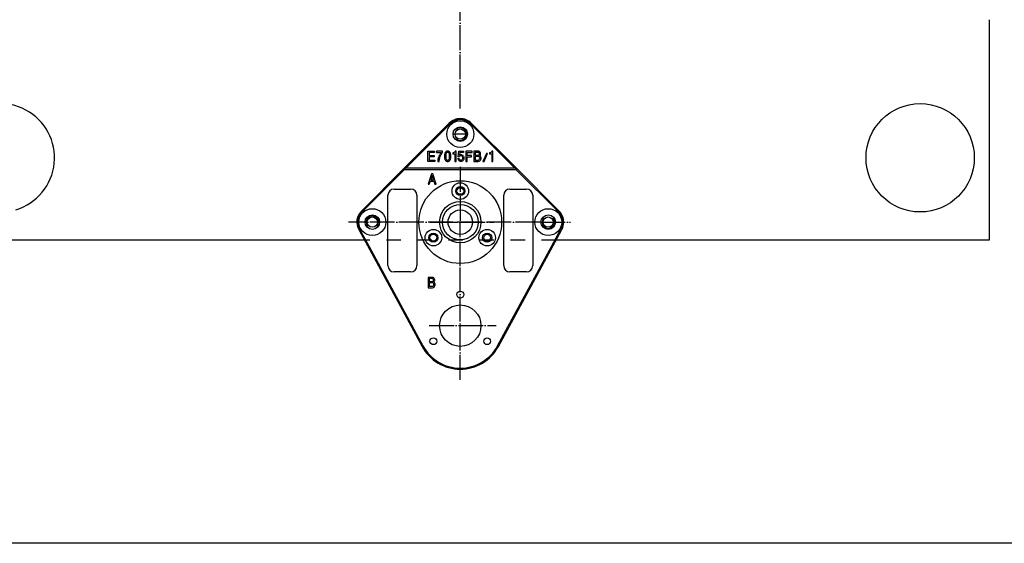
# Model space of a CAD drawing. Extents: x -1765 to 4890, y -3431 to 1272.
# Tile 177 of 189: x 2969 to 3445, y -2170 to -1917. Entities that reach past the tile are written whole.
import ezdxf

# ---------------------------------------------------------------- set-up
doc = ezdxf.new("R2010")
doc.units = 0
doc.linetypes.add('DASHED', pattern=[15, 7, -8])
doc.linetypes.add('DOT_CENTER', pattern=[14, 12, -1, 0, -1])
doc.layers.add('1', color=7, linetype='CONTINUOUS')

# ---------------------------------------------------------------- blocks, each defined once
blk = doc.blocks.new('TEXT__62', base_point=(-2000, -2800))
at = {"layer": '1', "color": 1, "linetype": 'CONTINUOUS'}
for p, q in [((3700, -2170), (-700, -2170)), ((4800, -2170), (400, -2170))]:
    blk.add_line(p, q, dxfattribs=at)
blk = doc.blocks.new('PIN__261', base_point=(3202.06, -2034.88))
at = {"layer": '1', "color": 4, "linetype": 'CONTINUOUS'}
for centre, radius in [((3182.06, -2014.88), 20), ((3182.06, -1999.88), 4), ((3182.06, -1999.88), 2.2), ((3182.06, -2014.88), 10), ((3182.06, -2014.88), 8.6), ((3182.06, -2014.88), 5.9), ((3169.07, -2022.38), 4), ((3169.07, -2022.38), 2.2), ((3195.05, -2022.38), 4), ((3195.05, -2022.38), 2.2)]:
    blk.add_circle(centre, radius, dxfattribs=at)
blk = doc.blocks.new('E7015-23250__262', base_point=(4167.94, -2091.02))
at = {"layer": '1', "color": 6, "linetype": 'CONTINUOUS'}
for p, q in [((3154.95, -1988.88), (3176.76, -1967.08)), ((3156.66, -1987.88), (3177.11, -1967.43)), ((3187.01, -1967.43), (3207.46, -1987.88)), ((3187.36, -1967.08), (3209.17, -1988.88)), ((3166.43, -1985.55), (3166.43, -1980.55)), ((3166.43, -1980.55), (3169.63, -1980.55)), ((3169.63, -1981.18), (3167.05, -1981.18)), ((3167.05, -1981.18), (3167.05, -1982.68)), ((3167.05, -1982.68), (3169.41, -1982.68)), ((3169.41, -1983.3), (3167.05, -1983.3)), ((3167.05, -1983.3), (3167.05, -1984.93)), ((3169.41, -1982.68), (3169.41, -1983.3)), ((3169.63, -1980.55), (3169.63, -1981.18)), ((3170.59, -1980.55), (3170.59, -1981.18)), ((3173.52, -1980.55), (3170.59, -1980.55)), ((3170.59, -1981.18), (3172.84, -1981.18)), ((3171.55, -1983.62), (3171.27, -1984.55)), ((3171.77, -1983.05), (3171.55, -1983.62)), ((3172.11, -1982.3), (3171.77, -1983.05)), ((3171.94, -1984.62), (3172.11, -1983.87)), ((3172.84, -1981.18), (3172.11, -1982.3)), ((3172.11, -1983.87), (3172.39, -1983.12)), ((3172.39, -1983.12), (3172.84, -1982.18)), ((3172.84, -1982.18), (3173.52, -1981.12)), ((3173.52, -1981.12), (3173.52, -1980.55)), ((3174.47, -1982.24), (3174.42, -1982.8)), ((3174.42, -1982.8), (3174.42, -1983.3)), ((3174.42, -1983.3), (3174.47, -1983.87)), ((3174.53, -1981.87), (3174.47, -1982.24)), ((3174.47, -1983.87), (3174.53, -1984.24)), ((3174.64, -1981.55), (3174.53, -1981.87)), ((3174.53, -1984.24), (3174.64, -1984.55)), ((3174.75, -1981.3), (3174.64, -1981.55)), ((3174.92, -1981.05), (3174.75, -1981.3)), ((3175.09, -1980.87), (3174.92, -1981.05)), ((3175.09, -1981.99), (3175.03, -1982.68)), ((3175.03, -1982.68), (3175.03, -1983.43)), ((3175.03, -1983.43), (3175.09, -1984.12)), ((3175.26, -1980.74), (3175.09, -1980.87)), ((3175.2, -1981.68), (3175.09, -1981.99)), ((3175.09, -1984.12), (3175.2, -1984.43)), ((3175.32, -1981.49), (3175.2, -1981.68)), ((3175.54, -1980.62), (3175.26, -1980.74)), ((3175.54, -1981.3), (3175.32, -1981.49)), ((3175.77, -1980.55), (3175.54, -1980.62)), ((3175.77, -1981.18), (3175.54, -1981.3)), ((3176.16, -1980.55), (3175.77, -1980.55)), ((3176.16, -1981.18), (3175.77, -1981.18)), ((3176.38, -1980.62), (3176.16, -1980.55)), ((3176.38, -1981.3), (3176.16, -1981.18)), ((3176.67, -1980.74), (3176.38, -1980.62)), ((3176.61, -1981.49), (3176.38, -1981.3)), ((3176.72, -1981.68), (3176.61, -1981.49)), ((3176.83, -1980.87), (3176.67, -1980.74)), ((3176.83, -1981.99), (3176.72, -1981.68)), ((3176.72, -1984.43), (3176.83, -1984.12)), ((3177, -1981.05), (3176.83, -1980.87)), ((3176.89, -1982.68), (3176.83, -1981.99)), ((3176.83, -1984.12), (3176.89, -1983.43)), ((3176.89, -1983.43), (3176.89, -1982.68)), ((3177.17, -1981.3), (3177, -1981.05)), ((3177.28, -1981.55), (3177.17, -1981.3)), ((3177.4, -1981.87), (3177.28, -1981.55)), ((3177.28, -1984.55), (3177.4, -1984.24)), ((3177.45, -1982.24), (3177.4, -1981.87)), ((3177.4, -1984.24), (3177.45, -1983.87)), ((3177.51, -1982.8), (3177.45, -1982.24)), ((3177.45, -1983.87), (3177.51, -1983.3)), ((3177.51, -1983.3), (3177.51, -1982.8)), ((3178.52, -1981.43), (3178.41, -1981.43)), ((3178.41, -1981.43), (3178.41, -1981.93)), ((3178.41, -1981.93), (3179.48, -1981.93)), ((3178.8, -1981.37), (3178.52, -1981.43)), ((3178.97, -1981.3), (3178.8, -1981.37)), ((3179.2, -1981.18), (3178.97, -1981.3)), ((3179.37, -1980.99), (3179.2, -1981.18)), ((3179.53, -1980.74), (3179.37, -1980.99)), ((3179.48, -1981.93), (3179.48, -1985.55)), ((3179.59, -1980.55), (3179.53, -1980.74)), ((3180.04, -1980.55), (3179.59, -1980.55)), ((3180.04, -1985.55), (3180.04, -1980.55)), ((3180.94, -1984.18), (3181.5, -1984.12)), ((3181.05, -1984.55), (3180.94, -1984.18)), ((3181, -1983.3), (3181.33, -1980.55)), ((3181.56, -1983.3), (3181, -1983.3)), ((3181.33, -1980.55), (3183.64, -1980.55)), ((3181.5, -1984.12), (3181.62, -1984.43)), ((3181.67, -1983.12), (3181.56, -1983.3)), ((3181.78, -1981.18), (3181.62, -1982.55)), ((3181.62, -1982.55), (3181.9, -1982.37)), ((3181.9, -1982.93), (3181.67, -1983.12)), ((3183.64, -1981.18), (3181.78, -1981.18)), ((3181.9, -1982.37), (3182.23, -1982.24)), ((3182.23, -1982.8), (3181.9, -1982.93)), ((3182.23, -1982.24), (3182.52, -1982.24)), ((3182.52, -1982.8), (3182.23, -1982.8)), ((3182.52, -1982.24), (3182.8, -1982.3)), ((3182.8, -1982.93), (3182.52, -1982.8)), ((3182.8, -1982.3), (3183.08, -1982.43)), ((3183.02, -1983.12), (3182.8, -1982.93)), ((3183.13, -1983.3), (3183.02, -1983.12)), ((3183.08, -1982.43), (3183.25, -1982.62)), ((3183.25, -1983.62), (3183.13, -1983.3)), ((3183.13, -1984.43), (3183.25, -1984.12)), ((3183.25, -1982.62), (3183.42, -1982.8)), ((3183.25, -1984.12), (3183.25, -1983.62)), ((3183.42, -1982.8), (3183.58, -1983.05)), ((3183.58, -1983.05), (3183.7, -1983.3)), ((3183.64, -1980.55), (3183.64, -1981.18)), ((3183.7, -1983.3), (3183.81, -1983.68)), ((3183.81, -1984.18), (3183.7, -1984.55)), ((3183.81, -1983.68), (3183.81, -1984.18)), ((3187.75, -1980.55), (3184.71, -1980.55)), ((3184.71, -1980.55), (3184.71, -1985.55)), ((3185.33, -1982.68), (3185.33, -1981.18)), ((3185.33, -1981.18), (3187.75, -1981.18)), ((3187.41, -1982.68), (3185.33, -1982.68)), ((3185.33, -1985.55), (3185.33, -1983.3)), ((3185.33, -1983.3), (3187.41, -1983.3)), ((3187.41, -1983.3), (3187.41, -1982.68)), ((3187.75, -1981.18), (3187.75, -1980.55)), ((3190.78, -1980.55), (3188.65, -1980.55)), ((3188.65, -1980.55), (3188.65, -1985.55)), ((3190.73, -1981.18), (3189.27, -1981.18)), ((3189.27, -1981.18), (3189.27, -1982.55)), ((3189.27, -1982.55), (3190.73, -1982.55)), ((3190.73, -1983.12), (3189.27, -1983.12)), ((3189.27, -1983.12), (3189.27, -1984.87)), ((3190.95, -1981.24), (3190.73, -1981.18)), ((3190.73, -1982.55), (3190.95, -1982.49)), ((3191.01, -1983.18), (3190.73, -1983.12)), ((3191.07, -1980.62), (3190.78, -1980.55)), ((3191.12, -1981.37), (3190.95, -1981.24)), ((3190.95, -1982.49), (3191.12, -1982.37)), ((3191.23, -1983.37), (3191.01, -1983.18)), ((3191.4, -1980.8), (3191.07, -1980.62)), ((3191.23, -1981.55), (3191.12, -1981.37)), ((3191.12, -1982.37), (3191.23, -1982.18)), ((3191.29, -1981.74), (3191.23, -1981.55)), ((3191.23, -1982.18), (3191.29, -1981.99)), ((3191.4, -1983.62), (3191.23, -1983.37)), ((3191.29, -1981.99), (3191.29, -1981.74)), ((3191.63, -1981.05), (3191.4, -1980.8)), ((3191.46, -1983.87), (3191.4, -1983.62)), ((3191.4, -1984.37), (3191.46, -1984.12)), ((3191.46, -1984.12), (3191.46, -1983.87)), ((3191.52, -1982.8), (3191.63, -1982.68)), ((3191.8, -1983.05), (3191.52, -1982.8)), ((3191.85, -1981.43), (3191.63, -1981.05)), ((3191.63, -1982.68), (3191.85, -1982.3)), ((3192.02, -1983.43), (3191.8, -1983.05)), ((3191.91, -1981.74), (3191.85, -1981.43)), ((3191.85, -1982.3), (3191.91, -1981.99)), ((3191.91, -1981.99), (3191.91, -1981.74)), ((3192.13, -1983.87), (3192.02, -1983.43)), ((3192.02, -1984.62), (3192.13, -1984.18)), ((3192.13, -1984.18), (3192.13, -1983.87)), ((3194.72, -1981.8), (3193.03, -1985.55)), ((3193.6, -1985.55), (3195.28, -1981.8)), ((3195.28, -1981.8), (3194.72, -1981.8)), ((3196.3, -1981.43), (3196.18, -1981.43)), ((3196.18, -1981.43), (3196.18, -1981.93)), ((3196.18, -1981.93), (3197.25, -1981.93)), ((3196.58, -1981.37), (3196.3, -1981.43)), ((3196.75, -1981.3), (3196.58, -1981.37)), ((3196.97, -1981.18), (3196.75, -1981.3)), ((3197.14, -1980.99), (3196.97, -1981.18)), ((3197.31, -1980.74), (3197.14, -1980.99)), ((3197.25, -1981.93), (3197.25, -1985.55)), ((3197.37, -1980.55), (3197.31, -1980.74)), ((3197.82, -1980.55), (3197.37, -1980.55)), ((3197.82, -1985.55), (3197.82, -1980.55)), ((3134.26, -2009.58), (3154.95, -1988.88)), ((3155.16, -1989.38), (3154.95, -1988.88)), ((3209.17, -1988.88), (3154.95, -1988.88)), ((3169.69, -1985.55), (3166.43, -1985.55)), ((3167.05, -1984.93), (3169.69, -1984.93)), ((3169.69, -1984.93), (3169.69, -1985.55)), ((3171.27, -1984.55), (3171.15, -1985.55)), ((3171.15, -1985.55), (3171.83, -1985.55)), ((3171.83, -1985.55), (3171.94, -1984.62)), ((3174.64, -1984.55), (3174.75, -1984.8)), ((3174.75, -1984.8), (3174.92, -1985.05)), ((3174.92, -1985.05), (3175.09, -1985.24)), ((3175.09, -1985.24), (3175.26, -1985.37)), ((3175.2, -1984.43), (3175.32, -1984.62)), ((3175.26, -1985.37), (3175.54, -1985.49)), ((3175.32, -1984.62), (3175.54, -1984.8)), ((3175.54, -1984.8), (3175.77, -1984.93)), ((3175.54, -1985.49), (3175.77, -1985.55)), ((3175.77, -1984.93), (3176.16, -1984.93)), ((3175.77, -1985.55), (3176.16, -1985.55)), ((3176.16, -1984.93), (3176.38, -1984.8)), ((3176.16, -1985.55), (3176.38, -1985.49)), ((3176.38, -1984.8), (3176.61, -1984.62)), ((3176.38, -1985.49), (3176.67, -1985.37)), ((3176.61, -1984.62), (3176.72, -1984.43)), ((3176.67, -1985.37), (3176.83, -1985.24)), ((3176.83, -1985.24), (3177, -1985.05)), ((3177, -1985.05), (3177.17, -1984.8)), ((3177.17, -1984.8), (3177.28, -1984.55)), ((3179.48, -1985.55), (3180.04, -1985.55)), ((3181.17, -1984.8), (3181.05, -1984.55)), ((3181.33, -1985.05), (3181.17, -1984.8)), ((3181.5, -1985.24), (3181.33, -1985.05)), ((3181.67, -1985.37), (3181.5, -1985.24)), ((3181.62, -1984.43), (3181.73, -1984.62)), ((3181.95, -1985.49), (3181.67, -1985.37)), ((3181.73, -1984.62), (3181.95, -1984.8)), ((3181.95, -1984.8), (3182.23, -1984.93)), ((3182.23, -1985.55), (3181.95, -1985.49)), ((3182.23, -1984.93), (3182.52, -1984.93)), ((3182.52, -1985.55), (3182.23, -1985.55)), ((3182.52, -1984.93), (3182.8, -1984.8)), ((3182.8, -1985.49), (3182.52, -1985.55)), ((3182.8, -1984.8), (3183.02, -1984.62)), ((3183.08, -1985.37), (3182.8, -1985.49)), ((3183.02, -1984.62), (3183.13, -1984.43)), ((3183.25, -1985.24), (3183.08, -1985.37)), ((3183.42, -1985.05), (3183.25, -1985.24)), ((3183.58, -1984.8), (3183.42, -1985.05)), ((3183.7, -1984.55), (3183.58, -1984.8)), ((3184.71, -1985.55), (3185.33, -1985.55)), ((3188.65, -1985.55), (3190.78, -1985.55)), ((3189.27, -1984.87), (3190.73, -1984.87)), ((3190.73, -1984.87), (3191.01, -1984.8)), ((3190.78, -1985.55), (3191.23, -1985.43)), ((3191.01, -1984.8), (3191.23, -1984.62)), ((3191.23, -1984.62), (3191.4, -1984.37)), ((3191.23, -1985.43), (3191.57, -1985.24)), ((3191.57, -1985.24), (3191.85, -1984.93)), ((3191.85, -1984.93), (3192.02, -1984.62)), ((3193.03, -1985.55), (3193.6, -1985.55)), ((3197.25, -1985.55), (3197.82, -1985.55)), ((3208.96, -1989.38), (3209.17, -1988.88)), ((3209.17, -1988.88), (3229.86, -2009.58)), ((3134.61, -2009.93), (3155.16, -1989.38)), ((3155.16, -1989.38), (3208.96, -1989.38)), ((3168.09, -1991.55), (3166.46, -1996.55)), ((3168.43, -1992.43), (3167.76, -1994.43)), ((3168.77, -1991.55), (3168.09, -1991.55)), ((3169.16, -1994.43), (3168.43, -1992.43)), ((3170.4, -1996.55), (3168.77, -1991.55)), ((3208.96, -1989.38), (3229.51, -2009.93)), ((3166.46, -1996.55), (3167.08, -1996.55)), ((3167.08, -1996.55), (3167.59, -1995.05)), ((3167.59, -1995.05), (3169.27, -1995.05)), ((3167.76, -1994.43), (3169.16, -1994.43)), ((3169.27, -1995.05), (3169.78, -1996.55)), ((3169.78, -1996.55), (3170.4, -1996.55)), ((3147.06, -2035.88), (3147.06, -2001.88)), ((3150.06, -1998.88), (3158.06, -1998.88)), ((3161.06, -2001.88), (3161.06, -2035.88)), ((3203.06, -2035.88), (3203.06, -2001.88)), ((3206.06, -1998.88), (3214.06, -1998.88)), ((3217.06, -2001.88), (3217.06, -2035.88)), ((3132.97, -2018.46), (3163.61, -2074.9)), ((3133.41, -2018.22), (3137.98, -2026.64)), ((3200.52, -2074.9), (3231.15, -2018.46)), ((3226.14, -2026.64), (3230.71, -2018.22)), ((3137.98, -2026.64), (3164.04, -2074.66)), ((3200.08, -2074.66), (3226.14, -2026.64)), ((3158.06, -2038.88), (3150.06, -2038.88)), ((3214.06, -2038.88), (3206.06, -2038.88)), ((3168.6, -2041.55), (3166.46, -2041.55)), ((3166.46, -2041.55), (3166.46, -2046.55)), ((3168.54, -2042.18), (3167.08, -2042.18)), ((3167.08, -2042.18), (3167.08, -2043.55)), ((3167.08, -2043.55), (3168.54, -2043.55)), ((3168.54, -2044.12), (3167.08, -2044.12)), ((3167.08, -2044.12), (3167.08, -2045.87)), ((3167.08, -2045.87), (3168.54, -2045.87)), ((3168.77, -2042.24), (3168.54, -2042.18)), ((3168.54, -2043.55), (3168.77, -2043.49)), ((3168.82, -2044.18), (3168.54, -2044.12)), ((3168.54, -2045.87), (3168.82, -2045.8)), ((3168.88, -2041.62), (3168.6, -2041.55)), ((3168.94, -2042.37), (3168.77, -2042.24)), ((3168.77, -2043.49), (3168.94, -2043.37)), ((3169.05, -2044.37), (3168.82, -2044.18)), ((3168.82, -2045.8), (3169.05, -2045.62)), ((3169.22, -2041.8), (3168.88, -2041.62)), ((3169.05, -2042.55), (3168.94, -2042.37)), ((3168.94, -2043.37), (3169.05, -2043.18)), ((3169.11, -2042.74), (3169.05, -2042.55)), ((3169.05, -2043.18), (3169.11, -2042.99)), ((3169.22, -2044.62), (3169.05, -2044.37)), ((3169.05, -2045.62), (3169.22, -2045.37)), ((3169.11, -2042.99), (3169.11, -2042.74)), ((3169.44, -2042.05), (3169.22, -2041.8)), ((3169.27, -2044.87), (3169.22, -2044.62)), ((3169.22, -2045.37), (3169.27, -2045.12)), ((3169.27, -2045.12), (3169.27, -2044.87)), ((3169.33, -2043.8), (3169.44, -2043.68)), ((3169.61, -2044.05), (3169.33, -2043.8)), ((3169.39, -2046.24), (3169.67, -2045.93)), ((3169.67, -2042.43), (3169.44, -2042.05)), ((3169.44, -2043.68), (3169.67, -2043.3)), ((3169.84, -2044.43), (3169.61, -2044.05)), ((3169.72, -2042.74), (3169.67, -2042.43)), ((3169.67, -2043.3), (3169.72, -2042.99)), ((3169.67, -2045.93), (3169.84, -2045.62)), ((3169.72, -2042.99), (3169.72, -2042.74)), ((3169.95, -2044.87), (3169.84, -2044.43)), ((3169.84, -2045.62), (3169.95, -2045.18)), ((3169.95, -2045.18), (3169.95, -2044.87)), ((3166.46, -2046.55), (3168.6, -2046.55)), ((3168.6, -2046.55), (3169.05, -2046.43)), ((3169.05, -2046.43), (3169.39, -2046.24))]:
    blk.add_line(p, q, dxfattribs=at)
at = {"layer": '1', "color": 6, "linetype": 'DOT_CENTER'}
for p, q in [((3182.06, -1988.19), (3182.06, -2014.88)), ((3167.37, -2014.88), (3182.06, -2014.88)), ((3182.06, -2014.88), (3198.35, -2014.88)), ((3182.06, -2036.18), (3182.06, -2014.88)), ((3182.06, -2091.02), (3182.06, -2036.18)), ((3167.06, -2064.88), (3199.43, -2064.88))]:
    blk.add_line(p, q, dxfattribs=at)
at = {"layer": '1', "color": 6, "linetype": 'CONTINUOUS'}
for centre, radius in [((3182.06, -1972.38), 6.5), ((3182.06, -1972.38), 3.5), ((3182.06, -1999.88), 1.65), ((3182.06, -2014.88), 10), ((3139.56, -2014.88), 6.5), ((3139.56, -2014.88), 3.5), ((3224.56, -2014.88), 6.5), ((3224.56, -2014.88), 3.5), ((3169.07, -2022.38), 1.65), ((3195.05, -2022.38), 1.65), ((3182.06, -2049.88), 1.65), ((3182.06, -2064.88), 10), ((3169.07, -2072.38), 1.65), ((3195.05, -2072.38), 1.65)]:
    blk.add_circle(centre, radius, dxfattribs=at)
for centre, radius, start, end in [((3182.06, -1972.38), 7.5, 90, 135), ((3182.06, -1972.38), 7.5, 45, 90), ((3182.06, -1972.38), 7, 90, 135), ((3182.06, -1972.38), 7, 45, 90), ((3154.38, -1985.94), 3, -78.8918, -40.3858), ((3209.75, -1985.94), 3, -139.6142, -101.1082), ((3182.06, -1999.88), 2, 61.2344, 90), ((3150.06, -2001.88), 3, 90, 180), ((3158.06, -2001.88), 3, 0, 90), ((3206.06, -2001.88), 3, 90, 180), ((3214.06, -2001.88), 3, 0, 90), ((3139.56, -2014.88), 7.5, 135, -151.5073), ((3139.56, -2014.88), 7, 135, 180), ((3224.56, -2014.88), 7, 0, 45), ((3224.56, -2014.88), 7.5, 0, 45), ((3139.56, -2014.88), 7, 180, -151.5073), ((3224.56, -2014.88), 7, -28.4927, 0), ((3224.56, -2014.88), 7.5, -28.4927, 0), ((3150.06, -2035.88), 3, 180, -90), ((3158.06, -2035.88), 3, -90, 0), ((3206.06, -2035.88), 3, 180, -90), ((3214.06, -2035.88), 3, -90, 0), ((3182.06, -2064.88), 20.5, -151.5073, -90), ((3182.06, -2064.88), 20.5, -90, -28.4927), ((3182.06, -2064.88), 21, -151.5073, -90), ((3182.06, -2064.88), 21, -90, -28.4927)]:
    blk.add_arc(centre, radius, start, end, dxfattribs=at)
at = {"layer": '1'}
blk.add_blockref('PIN__261', (3202.06, -2034.88), dxfattribs=at)
blk = doc.blocks.new('HEADPLATE_EG__263', base_point=(2634.3, -2091.02))
at = {"layer": '1', "color": 1, "linetype": 'DOT_CENTER'}
for p, q in [((3182.06, -1960), (3182.06, -1483.75)), ((3185.81, -1972.38), (3178.31, -1972.38)), ((3220.81, -2014.88), (3127.98, -2014.88)), ((3220.81, -2014.88), (3235.38, -2014.88))]:
    blk.add_line(p, q, dxfattribs=at)
at = {"layer": '1', "color": 7, "linetype": 'CONTINUOUS'}
for p, q in [((3437.59, -1917.1), (3437.59, -2023.63)), ((3114.62, -2023.63), (2857.57, -2023.63)), ((3135.78, -2023.63), (3114.62, -2023.63)), ((3437.59, -2023.63), (3228.34, -2023.63))]:
    blk.add_line(p, q, dxfattribs=at)
at = {"layer": '1', "color": 7, "linetype": 'DASHED'}
blk.add_line((3228.34, -2023.63), (3135.78, -2023.63), dxfattribs=at)
at = {"layer": '1', "color": 7, "linetype": 'CONTINUOUS'}
for centre, radius in [((3404.31, -1983.8), 26.16), ((3182.06, -1972.38), 2.5), ((3139.56, -2014.88), 2.5), ((3224.56, -2014.88), 2.5)]:
    blk.add_circle(centre, radius, dxfattribs=at)
blk.add_arc((2959.81, -1983.8), 26.16, -73.4273, 129.4163, dxfattribs=at)
at = {"layer": '1', "color": 1, "linetype": 'CONTINUOUS'}
for centre, start, end in [((3182.06, -1972.38), -131.7276, 130.8415), ((3139.56, -2014.88), -41.7276, -139.1585), ((3224.56, -2014.88), 138.2724, 40.8415)]:
    blk.add_arc(centre, 3, start, end, dxfattribs=at)
at = {"layer": '1'}
blk.add_blockref('E7015-23250__262', (4167.94, -2091.02), dxfattribs=at)

msp = doc.modelspace()

# ---------------------------------------------------------------- block references
at = {"layer": '1'}
for name, p in [('TEXT__62', (-2000, -2800)), ('HEADPLATE_EG__263', (2634.3, -2091.02))]:
    msp.add_blockref(name, p, dxfattribs=at)

doc.saveas('drawing.dxf')
